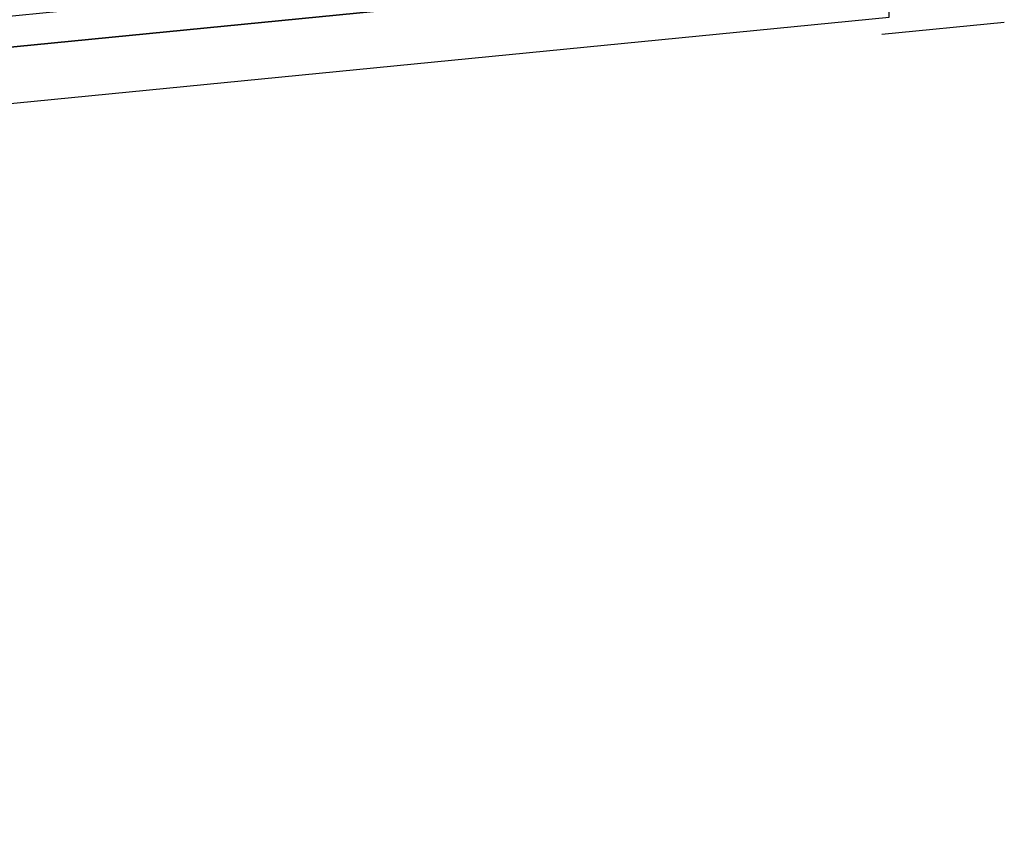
# Model space of a CAD drawing. Header units: feet. Extents: x -79 to 198, y -22 to 181.
# Tile 169 of 256: x 75.684 to 76.147, y 16.244 to 16.63. Entities that reach past the tile are written whole.
import ezdxf

# ---------------------------------------------------------------- set-up
doc = ezdxf.new("R2010")
doc.units = ezdxf.units.FT
doc.layers.add('A-LINEA', color=7, linetype='CONTINUOUS')

msp = doc.modelspace()

# ---------------------------------------------------------------- linework, layer by layer
at = {"layer": 'A-LINEA'}
msp.add_line((76.1475, 16.6286), (76.0898, 16.6229), dxfattribs=at)
msp.add_line((76.1475, 16.6286), (76.0898, 16.6229), dxfattribs=at)
for points in [[(72.16, 16.2711), (76.0933, 16.6578), (76.0933, 16.6711), (76.08, 16.6711), (72.16, 16.2844), (72.16, 16.2711)], [(72.16, 16.2711), (76.0933, 16.6578), (76.0933, 16.6711), (76.08, 16.6711), (72.16, 16.2844), (72.16, 16.2711)], [(72.16, 16.2444), (76.0933, 16.6311), (76.0933, 16.6444), (76.0933, 16.6578), (72.16, 16.2711), (72.16, 16.2578), (72.16, 16.2444)], [(72.16, 16.2444), (76.0933, 16.6311), (76.0933, 16.6444), (76.0933, 16.6578), (72.16, 16.2711), (72.16, 16.2578), (72.16, 16.2444)]]:
    msp.add_lwpolyline(points, dxfattribs=at)

doc.saveas('drawing.dxf')
